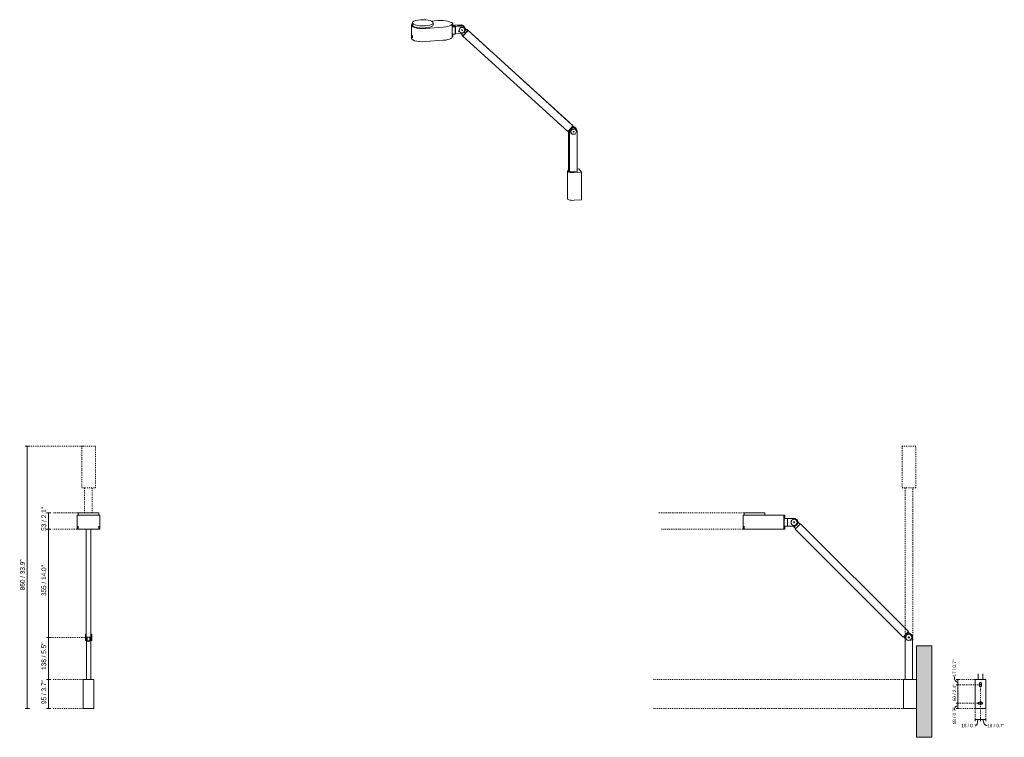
# Model space of a CAD drawing. Header units: millimetres. Extents: x -6793 to -3567, y 150 to 6762.
# Tile 1 of 2: x -6793 to -3567, y 150 to 2501. Entities that reach past the tile are written whole.
import ezdxf

# ---------------------------------------------------------------- set-up
doc = ezdxf.new("R2010")
doc.units = ezdxf.units.MM
doc.linetypes.add('Dash', pattern=[6, 3, -3])
for name, color, linetype, lineweight in [('Cotas', 7, 'Continuous', 9), ('Cotas-5', 7, 'Continuous', 9), ('Cotas-7', 7, 'Continuous', 9), ('Elementos de detalle', 7, 'Continuous', 9), ('Lighthing Fixture Dim Black SOL', 7, 'Continuous', 9), ('Luminarias', 7, 'Continuous', 20), ('Muros', 7, 'Continuous', 9)]:
    doc.layers.add(name, color=color, linetype=linetype, lineweight=lineweight)
doc.layers.add('Lighthing Fixture Detail Wide Grey', color=7, linetype='Continuous', lineweight=20, true_color=0x787878)
doc.layers.add('Lighthing Fixture Dim Grey Dash', color=7, linetype='Dash', lineweight=9, true_color=0xd2d2d2)
doc.styles.add('Arial Narrow', font='ARIALN.TTF', dxfattribs={"height": 15.4})
doc.styles.add('Arial Narrow_1', font='ARIALN.TTF', dxfattribs={"height": 11})
doc.dimstyles.new('FARO_-_2_2mm_Arial_Narrow_mm_Inch_Left', dxfattribs={"dimscale": 304.8, "dimtxt": 15.760837, "dimasz": 0, "dimexe": 0.022966, "dimexo": 0.0625, "dimgap": 0.011483, "dimtad": 1, "dimdec": 0, "dimzin": 0, "dimdsep": 46, "dimtxsty": 'Arial Narrow', "dimblk1": 'NONE', "dimblk2": 'NONE', "dimsah": 1, "dimcen": 0.09, "dimadec": 0, "dimazin": 0, "dimtfac": 1, "dimtdec": 4, "dimtix": 1, "dimtmove": 0, "dimatfit": 3, "dimfxl": 0.022966, "dimfxlon": 1, "dimtvp": 1, "dimtolj": 1, "dimtzin": 0, "dimarcsym": 2})
doc.dimstyles.new('FARO_-_2_2mm_Arial_Narrow_mm_Inch_Left_2', dxfattribs={"dimscale": 304.8, "dimtxt": 11.257741, "dimasz": 0, "dimexe": 0.016404, "dimexo": 0.0625, "dimgap": 0.008202, "dimtad": 1, "dimdec": 0, "dimzin": 0, "dimdsep": 46, "dimtxsty": 'Arial Narrow_1', "dimblk1": 'NONE', "dimblk2": 'NONE', "dimsah": 1, "dimcen": 0.09, "dimadec": 0, "dimazin": 0, "dimtfac": 1, "dimtdec": 4, "dimtix": 1, "dimtmove": 1, "dimatfit": 3, "dimfxl": 0.016404, "dimfxlon": 1, "dimtvp": 1, "dimtolj": 1, "dimtzin": 0, "dimarcsym": 2})
doc.dimstyles.new('FARO_-_2_2mm_Arial_Narrow_mm_Inch_Left_3', dxfattribs={"dimscale": 304.8, "dimtxt": 11.257741, "dimasz": 0, "dimexe": 0.016404, "dimexo": 0.0625, "dimgap": 0.008202, "dimtad": 1, "dimdec": 0, "dimzin": 0, "dimdsep": 46, "dimtxsty": 'Arial Narrow_1', "dimblk1": 'NONE', "dimblk2": 'NONE', "dimsah": 1, "dimcen": 0.09, "dimadec": 0, "dimazin": 0, "dimtfac": 1, "dimtdec": 4, "dimtix": 1, "dimtmove": 0, "dimatfit": 3, "dimfxl": 0.016404, "dimfxlon": 1, "dimtvp": 1, "dimtolj": 1, "dimtzin": 0, "dimarcsym": 2})

# ---------------------------------------------------------------- blocks, each defined once
blk = doc.blocks.new('inviting_walllamp_arm - 20040-122 DOMINICA XL Beige wall lamp-560309-Alzado_PDF')
at = {"layer": 'Luminarias'}
for p, q in [((-6605.3, 877.4), (-6605.3, 832.4)), ((-6530.3, 877.4), (-6605.3, 877.4)), ((-6601.7, 885.6), (-6601.7, 878.2)), ((-6567.7, 885.6), (-6601.7, 885.6)), ((-6601.7, 878.2), (-6567.7, 878.2)), ((-6533.7, 885.6), (-6567.7, 885.6)), ((-6567.7, 878.2), (-6533.7, 878.2)), ((-6533.7, 878.2), (-6533.7, 885.6)), ((-6530.3, 832.4), (-6530.3, 877.4)), ((-6601.7, 841.4), (-6601.7, 832.7)), ((-6533.7, 832.7), (-6533.7, 841.4)), ((-6605.3, 832.4), (-6530.3, 832.4)), ((-6575, 832.1), (-6575, 832.4)), ((-6575, 478.5), (-6575, 832.1)), ((-6575, 832.1), (-6560, 832.1)), ((-6560, 832.4), (-6560, 832.1)), ((-6560, 832.1), (-6560, 478.5)), ((-6575, 487.5), (-6578, 487.5)), ((-6578, 477.5), (-6578, 487.5)), ((-6557, 487.5), (-6560, 487.5)), ((-6557, 477.5), (-6557, 487.5)), ((-6578, 467.5), (-6578, 477.5)), ((-6578, 467.5), (-6575, 467.5)), ((-6560, 478.5), (-6575, 478.5)), ((-6575, 477.5), (-6575, 478.5)), ((-6575, 467.5), (-6575, 477.5)), ((-6574.9, 478.5), (-6574.9, 477.5)), ((-6574.9, 339), (-6574.9, 477.5)), ((-6571.7, 474.4), (-6571.7, 478.5)), ((-6571.7, 464.6), (-6571.7, 474.4)), ((-6571.7, 466.4), (-6563.3, 466.4)), ((-6563.3, 464.6), (-6571.7, 464.6)), ((-6563.3, 478.5), (-6563.3, 474.4)), ((-6563.3, 474.4), (-6563.3, 464.6)), ((-6560, 477.5), (-6560, 478.5)), ((-6560, 477.5), (-6560, 339)), ((-6560, 467.5), (-6557, 467.5)), ((-6557, 467.5), (-6557, 477.5)), ((-6585, 339), (-6585, 244)), ((-6550, 339), (-6585, 339)), ((-6550, 244), (-6550, 339)), ((-6585, 244), (-6550, 244))]:
    blk.add_line(p, q, dxfattribs=at)
blk = doc.blocks.new('inviting_walllamp_arm - 20040-122 DOMINICA XL Beige wall lamp-560309-00 Isometrico PDF')
at = {"layer": 'Luminarias', "color": 9, "lineweight": 9, "true_color": 0xc0c0c0}
for p, q in [((-5274.1, 2490.8), (-5274.1, 2483.8)), ((-5190.5, 2498.2), (-5212.5, 2496.6)), ((-5206.1, 2483.8), (-5206.1, 2490.8)), ((-5145, 2492.3), (-5147, 2492.1)), ((-5141.5, 2487.9), (-5145, 2492.3)), ((-5144.2, 2444.5), (-5144.2, 2487.5)), ((-5144.2, 2444.3), (-5144.2, 2487.3)), ((-5143.5, 2487.8), (-5141.5, 2487.9)), ((-5143.5, 2444.8), (-5143.5, 2487.8)), ((-5141.5, 2477.4), (-5141.5, 2487.9)), ((-5136.7, 2482.6), (-5115.8, 2484.2)), ((-5277.5, 2483), (-5277.5, 2440.1)), ((-5273.2, 2481.4), (-5274.1, 2484)), ((-5231.2, 2472.1), (-5172.9, 2476.4)), ((-5137.3, 2482.3), (-5141.5, 2482)), ((-5141.5, 2477.4), (-5133.7, 2477.9)), ((-5133.7, 2454.1), (-5141.5, 2453.5)), ((-5141.5, 2444.9), (-5141.5, 2453.5)), ((-5133.7, 2477.9), (-5137.3, 2482.3)), ((-5136.7, 2481.6), (-5136.7, 2482.6)), ((-5136.7, 2482.6), (-5133.2, 2478.3)), ((-5133.7, 2477.9), (-5133.7, 2454.1)), ((-5133.7, 2455.1), (-5133.2, 2454.4)), ((-5112.3, 2479.8), (-5133.2, 2478.3)), ((-5133.2, 2478.3), (-5133.2, 2454.4)), ((-5133.2, 2454.4), (-5112.3, 2455.9)), ((-5126, 2482.5), (-5115.1, 2483.3)), ((-5123.9, 2479.9), (-5126, 2482.5)), ((-5113, 2480.7), (-5123.9, 2479.9)), ((-5122.9, 2463.7), (-5120.9, 2461.3)), ((-5122, 2467.2), (-5119, 2460.6)), ((-5120.1, 2461.6), (-5119.4, 2460.7)), ((-5115, 2455.7), (-5107.9, 2449.3)), ((-5112.1, 2451.3), (-5111.1, 2452.3)), ((-5111.8, 2465.6), (-5110.1, 2467.3)), ((-5091.3, 2465.1), (-5108.5, 2446.9)), ((-5107.9, 2449.3), (-5093.5, 2464.6)), ((-5105.4, 2479.2), (-5106.1, 2480.1)), ((-5103.8, 2473.3), (-5104.5, 2474.2)), ((-5102.6, 2475.7), (-5103.3, 2476.6)), ((-5100.5, 2471.6), (-5095.5, 2467)), ((-5093.5, 2464.6), (-5100.4, 2470.9)), ((-5096.4, 2467.8), (-5094.9, 2469.4)), ((-5093.5, 2464.6), (-5095.5, 2467)), ((-5094.9, 2469.4), (-4751.3, 2157.1)), ((-5094.9, 2469.4), (-5091.3, 2465.1)), ((-4747.7, 2152.8), (-5091.3, 2465.1)), ((-5274.1, 2448.7), (-5274.1, 2440.4)), ((-5172.9, 2433.4), (-5231.2, 2429.2)), ((-5141.5, 2444.9), (-5143.5, 2444.8)), ((-5112.1, 2451.3), (-5108.5, 2446.9)), ((-5108.5, 2446.9), (-4764.9, 2134.6)), ((-4764.9, 2134.6), (-4747.7, 2152.8)), ((-4763.8, 2135.9), (-4759.7, 2132.2)), ((-4762.4, 2006.4), (-4762.4, 2134.6)), ((-4761.7, 2125.2), (-4761.7, 2134)), ((-4759.7, 2135.1), (-4759.7, 2122.8)), ((-4758.9, 2134.2), (-4758.9, 2002.1)), ((-4756.6, 2134.3), (-4753.5, 2127.8)), ((-4751.3, 2157.1), (-4747.7, 2152.8)), ((-4744.2, 2147.8), (-4748.6, 2151.8)), ((-4748.3, 2152.2), (-4746.2, 2150.2)), ((-4746.3, 2132.7), (-4744.6, 2134.5)), ((-4746.1, 2150.1), (-4742.9, 2147.3)), ((-4738.9, 2142.8), (-4740.9, 2145.3)), ((-4739.8, 2146.3), (-4740.5, 2147.3)), ((-4738.4, 2140.4), (-4739.1, 2141.3)), ((-4737, 2142.9), (-4737.8, 2143.9)), ((-4734.6, 2003.8), (-4734.6, 2135.9)), ((-4761.7, 2125.2), (-4759.7, 2125.4)), ((-4759.7, 2122.8), (-4761.7, 2125.2)), ((-4754.6, 2128.7), (-4753.9, 2127.9)), ((-4766, 2005.1), (-4766, 1914.5)), ((-4762.4, 2006.4), (-4758.9, 2002.1)), ((-4758.9, 2002.1), (-4734.6, 2003.8)), ((-4744.4, 2000), (-4720.1, 2001.8)), ((-4728.3, 2012), (-4734.6, 2011.5)), ((-4720.1, 2001.8), (-4728.3, 2012)), ((-4720.1, 1911.2), (-4720.1, 2001.8)), ((-4720.1, 1911.2), (-4744.4, 1909.4))]:
    blk.add_line(p, q, dxfattribs=at)
for points in [[(-5274.6, 2487.4, 0), (-5276, 2486.2, 0), (-5277.5, 2483.3, 0), (-5276.5, 2480.4, 0), (-5272.9, 2477.7, 0), (-5267.2, 2475.3, 0), (-5259.5, 2473.4, 0), (-5250.6, 2472.3, 0), (-5240.9, 2471.8, 0), (-5231.2, 2472.1, 0)], [(-5207.1, 2493.2, 0), (-5210.3, 2495.7, 0), (-5215.5, 2497.9, 0), (-5222.4, 2499.5, 0), (-5230.5, 2500.6, 0), (-5239.3, 2501, 0), (-5248.1, 2500.7, 0), (-5256.4, 2499.8, 0), (-5263.6, 2498.2, 0), (-5269.2, 2496.1, 0), (-5272.8, 2493.7, 0), (-5274.1, 2491.1, 0), (-5273.2, 2488.4, 0)], [(-5273.2, 2488.4, 0), (-5270, 2485.9, 0), (-5264.7, 2483.8, 0), (-5257.8, 2482.1, 0), (-5249.7, 2481, 0), (-5240.9, 2480.6, 0), (-5232.1, 2480.9, 0), (-5223.8, 2481.9, 0), (-5216.7, 2483.4, 0), (-5211.1, 2485.5, 0), (-5207.5, 2487.9, 0), (-5206.1, 2490.6, 0), (-5207.1, 2493.2, 0)], [(-5148.1, 2492.3, 0), (-5152.6, 2494.4, 0), (-5158.6, 2496.2, 0), (-5165.8, 2497.5, 0), (-5173.8, 2498.3, 0), (-5182.2, 2498.5, 0), (-5190.5, 2498.2, 0)], [(-5172.9, 2476.4, 0), (-5165, 2477.2, 0), (-5157.9, 2478.6, 0), (-5152.1, 2480.4, 0), (-5147.7, 2482.6, 0), (-5145, 2484.9, 0), (-5144.2, 2487.5, 0)], [(-5146.9, 2492.1, 0), (-5147.2, 2492.1, 0), (-5147.5, 2492.1, 0), (-5147.7, 2492.2, 0), (-5147.9, 2492.2, 0), (-5148.1, 2492.3, 0)], [(-5144.2, 2487.5, 0), (-5144.2, 2487.5, 0), (-5144.1, 2487.6, 0), (-5143.9, 2487.7, 0), (-5143.7, 2487.7, 0), (-5143.5, 2487.8, 0)], [(-5115.8, 2484.2, 0), (-5112.9, 2484, 0), (-5110.2, 2483.2, 0), (-5107.8, 2481.7, 0), (-5105.8, 2479.7, 0)], [(-5206.1, 2483.8, 0), (-5206.1, 2483.5, 0), (-5207.5, 2480.9, 0), (-5211.1, 2478.5, 0), (-5216.7, 2476.4, 0), (-5223.8, 2474.8, 0), (-5232.1, 2473.9, 0), (-5240.9, 2473.6, 0), (-5249.7, 2474, 0), (-5257.8, 2475.1, 0), (-5264.7, 2476.8, 0), (-5270, 2478.9, 0), (-5273.2, 2481.4, 0)], [(-5104.4, 2473.6, 0), (-5107.4, 2476.5, 0), (-5117.2, 2475.8, 0), (-5122, 2467.2, 0)], [(-5101.9, 2467.7, 0), (-5106.7, 2475.6, 0), (-5116.4, 2474.9, 0), (-5121.3, 2466.3, 0)], [(-5121.3, 2466.3, 0), (-5116.4, 2458.4, 0), (-5106.7, 2459.1, 0), (-5101.9, 2467.7, 0)], [(-5115.1, 2483.3, 0), (-5112.2, 2483.1, 0), (-5109.5, 2482.3, 0), (-5107.1, 2480.9, 0), (-5105.1, 2478.8, 0), (-5104.5, 2477.9, 0)], [(-5113.3, 2466.9, 0), (-5111.6, 2468.7, 0), (-5109.9, 2467.1, 0)], [(-5109.9, 2467.1, 0), (-5111.6, 2465.3, 0), (-5113.3, 2466.9, 0)], [(-5103, 2476.3, 0), (-5105, 2478.3, 0), (-5107.4, 2479.7, 0), (-5110.1, 2480.5, 0), (-5113, 2480.7, 0)], [(-5112.3, 2455.9, 0), (-5109.4, 2456.5, 0), (-5106.7, 2457.7, 0), (-5104.2, 2459.5, 0), (-5102.3, 2461.8, 0), (-5100.9, 2464.5, 0), (-5100.2, 2467.3, 0), (-5100.2, 2470.2, 0), (-5100.9, 2472.9, 0), (-5102.3, 2475.4, 0), (-5104.2, 2477.4, 0), (-5106.7, 2478.8, 0), (-5109.4, 2479.6, 0), (-5112.3, 2479.8, 0)], [(-5231.2, 2429.2, 0), (-5240.9, 2428.8, 0), (-5250.6, 2429.3, 0), (-5259.5, 2430.5, 0), (-5267.2, 2432.3, 0), (-5272.9, 2434.7, 0), (-5276.5, 2437.4, 0), (-5277.5, 2440.4, 0)], [(-5144.2, 2444.5, 0), (-5145, 2442, 0), (-5147.7, 2439.6, 0), (-5152.1, 2437.4, 0), (-5157.9, 2435.6, 0), (-5165, 2434.3, 0), (-5172.9, 2433.4, 0)], [(-5143.5, 2444.8, 0), (-5143.7, 2444.8, 0), (-5143.9, 2444.7, 0), (-5144.1, 2444.7, 0), (-5144.2, 2444.6, 0), (-5144.2, 2444.5, 0)], [(-4737, 2142.7, 0), (-4738.9, 2145.1, 0), (-4741.5, 2146.8, 0), (-4744.4, 2147.8, 0), (-4747.5, 2147.9, 0), (-4750.7, 2147.3, 0), (-4753.6, 2145.9, 0), (-4756.1, 2143.8, 0), (-4758, 2141.2, 0), (-4759.3, 2138.3, 0), (-4759.7, 2135.1, 0)], [(-4734.6, 2135.9, 0), (-4735, 2139, 0), (-4736.2, 2141.8, 0), (-4738.2, 2144.1, 0), (-4740.7, 2145.8, 0), (-4743.6, 2146.8, 0), (-4746.7, 2147, 0), (-4749.9, 2146.3, 0), (-4752.8, 2144.9, 0), (-4755.3, 2142.9, 0), (-4757.3, 2140.3, 0), (-4758.5, 2137.3, 0), (-4758.9, 2134.2, 0)], [(-4739, 2140.8, 0), (-4742, 2143.6, 0), (-4751.7, 2142.9, 0), (-4756.6, 2134.4, 0)], [(-4736.4, 2134.9, 0), (-4741.3, 2142.8, 0), (-4751, 2142.1, 0), (-4755.9, 2133.4, 0)], [(-4755.9, 2133.4, 0), (-4751, 2125.5, 0), (-4741.3, 2126.2, 0), (-4736.4, 2134.9, 0)], [(-4747.8, 2134, 0), (-4746.1, 2135.8, 0), (-4744.4, 2134.3, 0)], [(-4744.4, 2134.3, 0), (-4746.1, 2132.5, 0), (-4747.8, 2134, 0)], [(-4747.1, 2151.1, 0), (-4744.2, 2150.2, 0), (-4741.7, 2148.5, 0), (-4739.7, 2146.1, 0)], [(-4746, 2150.1, 0), (-4743.4, 2149.2, 0), (-4740.9, 2147.5, 0), (-4739, 2145.2, 0)], [(-4762.5, 2008.3, 0), (-4763.5, 2007.9, 0), (-4765.3, 2006.6, 0), (-4766, 2005.2, 0), (-4765.5, 2003.9, 0), (-4763.9, 2002.6, 0), (-4761.2, 2001.5, 0), (-4757.6, 2000.6, 0), (-4753.4, 2000.1, 0), (-4748.9, 1999.9, 0), (-4744.4, 2000, 0)], [(-4744.4, 1909.4, 0), (-4748.9, 1909.2, 0), (-4753.4, 1909.5, 0), (-4757.6, 1910, 0), (-4761.2, 1910.9, 0), (-4763.9, 1912, 0), (-4765.5, 1913.3, 0), (-4766, 1914.6, 0)]]:
    blk.add_polyline3d(points, dxfattribs=at)
blk = doc.blocks.new('inviting_walllamp_arm - 20040-122 DOMINICA XL Beige wall lamp-560309-Lateral_PDF')
at = {"layer": 'Luminarias'}
for p, q in [((-3837.1, 877.4), (-3837.1, 832.4)), ((-3799.6, 877.4), (-3837.1, 877.4)), ((-3833.8, 885.6), (-3833.8, 878.2)), ((-3765.8, 885.6), (-3833.8, 885.6)), ((-3833.8, 878.2), (-3765.8, 878.2)), ((-3799.6, 877.4), (-3739.6, 877.4)), ((-3765.8, 878.2), (-3765.8, 885.6)), ((-3703.1, 877.4), (-3739.6, 877.4)), ((-3703.1, 877.4), (-3702.1, 877.4)), ((-3703.1, 832.4), (-3703.1, 877.4)), ((-3702.1, 877.4), (-3700.1, 877.4)), ((-3702.1, 832.4), (-3702.1, 877.4)), ((-3700.1, 866.4), (-3700.1, 877.4)), ((-3833.8, 841.4), (-3833.8, 832.7)), ((-3700.1, 866.4), (-3692.1, 866.4)), ((-3692.1, 841.4), (-3700.1, 841.4)), ((-3700.1, 832.4), (-3700.1, 841.4)), ((-3692.1, 866.4), (-3692.1, 841.4)), ((-3670.1, 866.8), (-3691.6, 866.8)), ((-3691.6, 866.8), (-3691.6, 841.8)), ((-3691.6, 841.8), (-3670.1, 841.8)), ((-3673.1, 841.8), (-3664.8, 833.5)), ((-3648.5, 849.7), (-3666.2, 832.1)), ((-3649.9, 848.3), (-3657.8, 856.2)), ((-3295, 496.2), (-3648.5, 849.7)), ((-3837.1, 832.4), (-3799.6, 832.4)), ((-3739.6, 832.4), (-3799.6, 832.4)), ((-3739.6, 832.4), (-3703.1, 832.4)), ((-3702.1, 832.4), (-3703.1, 832.4)), ((-3700.1, 832.4), (-3702.1, 832.4)), ((-3666.2, 832.1), (-3312.7, 478.5)), ((-3312.7, 478.5), (-3295, 496.2)), ((-3295.7, 494.8), (-3311.2, 479.2)), ((-3290.4, 489.5), (-3295.7, 494.8)), ((-3311.2, 479.2), (-3306.5, 474.4)), ((-3306.5, 477.5), (-3306.5, 339)), ((-3281.5, 339), (-3281.5, 477.5)), ((-3311.5, 339), (-3311.5, 244)), ((-3294, 339), (-3311.5, 339)), ((-3294, 339), (-3269, 339)), ((-3311.5, 244), (-3294, 244)), ((-3269, 244), (-3294, 244))]:
    blk.add_line(p, q, dxfattribs=at)
for centre, radius, start, end in [((-3670.1, 854.3), 10, 0, 180), ((-3670.1, 854.3), 10, 180, 0), ((-3670.1, 854.3), 1.75, 0, 180), ((-3670.1, 854.3), 1.75, 180, 0), ((-3670.1, 854.3), 12.5, 270, 90.0058), ((-3294, 477.5), 12.5, 0, 180), ((-3294.1, 477.5), 10, 0, 180), ((-3294.1, 477.5), 10, 180, 360), ((-3294.1, 477.5), 1.75, 0, 180), ((-3294.1, 477.5), 1.75, 180, 0)]:
    blk.add_arc(centre, radius, start, end, dxfattribs=at)
blk = doc.blocks.new('inviting_walllamp_arm - 20040-122 DOMINICA XL Beige wall lamp-560309-Alzado_PDF Fixing')
at = {"layer": 'Luminarias', "color": 9, "true_color": 0xc0c0c0}
for p, q in [((6560, 339), (6560, 357.4)), ((6574.9, 357.4), (6574.9, 339)), ((6550, 339), (6585, 339)), ((6550, 244), (6550, 339)), ((6585, 339), (6585, 244)), ((6585, 244), (6550, 244))]:
    blk.add_line(p, q, dxfattribs=at)
blk = doc.blocks.new('DIMBLOCK1-Alzado_PDF')
at = {"layer": 'Cotas-7', "color": 251, "true_color": 0x5b5b5b}
for p, q in [((-6768.6, 1104), (-6775.6, 1104)), ((-6768.6, 1104), (-6768.6, 244)), ((-6768.6, 1104), (-6761.6, 1104)), ((-6768.6, 244), (-6775.6, 244)), ((-6768.6, 244), (-6761.6, 244))]:
    blk.add_line(p, q, dxfattribs=at)
at = {"layer": 'Cotas-7', "color": 0, "insert": (-6792, 631.6), "char_height": 15.4, "width": 101.77, "attachment_point": 1, "rotation": 90, "line_spacing_factor": 0.974696, "style": 'Arial Narrow'}
blk.add_mtext('860 / 33.9"', dxfattribs=at)
blk = doc.blocks.new('_None')
blk = doc.blocks.new('DIMBLOCK2-Alzado_PDF')
at = {"layer": 'Cotas-7', "color": 251, "true_color": 0x5b5b5b}
for p, q in [((-6698.6, 885.6), (-6705.6, 885.6)), ((-6698.6, 885.6), (-6698.6, 832.4)), ((-6698.6, 885.6), (-6691.6, 885.6)), ((-6698.6, 832.4), (-6705.6, 832.4)), ((-6698.6, 832.4), (-6691.6, 832.4))]:
    blk.add_line(p, q, dxfattribs=at)
at = {"layer": 'Cotas-7', "color": 0, "insert": (-6722, 826.3), "char_height": 15.4, "width": 78.354, "attachment_point": 1, "rotation": 90, "line_spacing_factor": 0.974696, "style": 'Arial Narrow'}
blk.add_mtext('53 / 2.1"', dxfattribs=at)
blk = doc.blocks.new('DIMBLOCK3-Alzado_PDF')
at = {"layer": 'Cotas-7', "color": 251, "true_color": 0x5b5b5b}
for p, q in [((-6698.6, 832.4), (-6705.6, 832.4)), ((-6698.6, 832.4), (-6698.6, 477.5)), ((-6698.6, 832.4), (-6691.6, 832.4)), ((-6698.6, 477.5), (-6705.6, 477.5)), ((-6698.6, 477.5), (-6691.6, 477.5))]:
    blk.add_line(p, q, dxfattribs=at)
at = {"layer": 'Cotas-7', "color": 0, "insert": (-6722, 612.6), "char_height": 15.4, "width": 101.77, "attachment_point": 1, "rotation": 90, "line_spacing_factor": 0.974696, "style": 'Arial Narrow'}
blk.add_mtext('355 / 14.0"', dxfattribs=at)
blk = doc.blocks.new('DIMBLOCK4-Alzado_PDF')
at = {"layer": 'Cotas-7', "color": 251, "true_color": 0x5b5b5b}
for p, q in [((-6698.6, 477.5), (-6705.6, 477.5)), ((-6698.6, 477.5), (-6698.6, 339)), ((-6698.6, 477.5), (-6691.6, 477.5)), ((-6698.6, 339), (-6705.6, 339)), ((-6698.6, 339), (-6691.6, 339))]:
    blk.add_line(p, q, dxfattribs=at)
at = {"layer": 'Cotas-7', "color": 0, "insert": (-6722, 370.8), "char_height": 15.4, "width": 90.062, "attachment_point": 1, "rotation": 90, "line_spacing_factor": 0.974696, "style": 'Arial Narrow'}
blk.add_mtext('138 / 5.5"', dxfattribs=at)
blk = doc.blocks.new('DIMBLOCK5-Alzado_PDF')
at = {"layer": 'Cotas-7', "color": 251, "true_color": 0x5b5b5b}
for p, q in [((-6698.6, 339), (-6705.6, 339)), ((-6698.6, 339), (-6698.6, 244)), ((-6698.6, 339), (-6691.6, 339)), ((-6698.6, 244), (-6705.6, 244)), ((-6698.6, 244), (-6691.6, 244))]:
    blk.add_line(p, q, dxfattribs=at)
at = {"layer": 'Cotas-7', "color": 0, "insert": (-6722, 258.9), "char_height": 15.4, "width": 78.354, "attachment_point": 1, "rotation": 90, "line_spacing_factor": 0.974696, "style": 'Arial Narrow'}
blk.add_mtext('95 / 3.7"', dxfattribs=at)
blk = doc.blocks.new('DIMBLOCK10-Alzado_PDF Fixing')
at = {"layer": 'Cotas-5', "color": 251, "true_color": 0x5b5b5b}
for p, q in [((-3719.7, 339), (-3724.7, 339)), ((-3719.7, 339), (-3719.7, 322)), ((-3719.7, 339), (-3714.7, 339)), ((-3719.7, 322), (-3724.7, 322)), ((-3719.7, 322), (-3714.7, 322))]:
    blk.add_line(p, q, dxfattribs=at)
blk.add_ellipse((-3719.7, 349.1), major_axis=(0, 18.6), ratio=0.615557, start_param=1.570796, end_param=3.141593, dxfattribs=at)
at = {"layer": 'Cotas-5', "color": 0, "insert": (-3736.4, 349.1), "char_height": 11, "width": 55.967, "attachment_point": 1, "rotation": 90, "line_spacing_factor": 0.974696, "style": 'Arial Narrow_1'}
blk.add_mtext('17 / 0.7"', dxfattribs=at)
blk = doc.blocks.new('DIMBLOCK11-Alzado_PDF Fixing')
at = {"layer": 'Cotas-5', "color": 251, "true_color": 0x5b5b5b}
for p, q in [((-3719.7, 322), (-3724.7, 322)), ((-3719.7, 322), (-3719.7, 262)), ((-3719.7, 322), (-3714.7, 322)), ((-3719.7, 262), (-3724.7, 262)), ((-3719.7, 262), (-3714.7, 262))]:
    blk.add_line(p, q, dxfattribs=at)
at = {"layer": 'Cotas-5', "color": 0, "insert": (-3736.4, 268.7), "char_height": 11, "width": 55.967, "attachment_point": 1, "rotation": 90, "line_spacing_factor": 0.974696, "style": 'Arial Narrow_1'}
blk.add_mtext('60 / 2.4"', dxfattribs=at)
blk = doc.blocks.new('DIMBLOCK12-Alzado_PDF Fixing')
at = {"layer": 'Cotas-5', "color": 251, "true_color": 0x5b5b5b}
for p, q in [((-3719.7, 262), (-3724.7, 262)), ((-3719.7, 262), (-3719.7, 244)), ((-3719.7, 262), (-3714.7, 262)), ((-3719.7, 244), (-3724.7, 244)), ((-3719.7, 244), (-3714.7, 244))]:
    blk.add_line(p, q, dxfattribs=at)
blk.add_ellipse((-3719.7, 238.9), major_axis=(0, 14.1), ratio=0.809488, start_param=0, end_param=1.570796, dxfattribs=at)
at = {"layer": 'Cotas-5', "color": 0, "insert": (-3736.4, 192.3), "char_height": 11, "width": 55.967, "attachment_point": 1, "rotation": 90, "line_spacing_factor": 0.974696, "style": 'Arial Narrow_1'}
blk.add_mtext('18 / 0.7"', dxfattribs=at)
blk = doc.blocks.new('DIMBLOCK13-Alzado_PDF Fixing')
at = {"layer": 'Cotas-5', "color": 251, "true_color": 0x5b5b5b}
for p, q in [((-3663, 208), (-3663, 213)), ((-3663, 208), (-3645.5, 208)), ((-3663, 208), (-3663, 203)), ((-3645.5, 208), (-3645.5, 213)), ((-3645.5, 208), (-3645.5, 203))]:
    blk.add_line(p, q, dxfattribs=at)
blk.add_ellipse((-3661.6, 208), major_axis=(0, 19.2), ratio=0.384444, start_param=3.141593, end_param=4.712389, dxfattribs=at)
at = {"layer": 'Cotas-5', "color": 0, "insert": (-3708.2, 194.1), "char_height": 11, "width": 55.967, "attachment_point": 1, "line_spacing_factor": 0.974696, "style": 'Arial Narrow_1'}
blk.add_mtext('18 / 0.7"', dxfattribs=at)
blk = doc.blocks.new('DIMBLOCK14-Alzado_PDF Fixing')
at = {"layer": 'Cotas-5', "color": 251, "true_color": 0x5b5b5b}
for p, q in [((-3645.5, 208), (-3645.5, 213)), ((-3645.5, 208), (-3628, 208)), ((-3645.5, 208), (-3645.5, 203)), ((-3628, 208), (-3628, 213)), ((-3628, 208), (-3628, 203))]:
    blk.add_line(p, q, dxfattribs=at)
blk.add_ellipse((-3623.2, 208), major_axis=(0, 19.2), ratio=0.702779, start_param=1.570796, end_param=3.141593, dxfattribs=at)
at = {"layer": 'Cotas-5', "color": 0, "insert": (-3623.2, 194.1), "char_height": 11, "width": 55.967, "attachment_point": 1, "line_spacing_factor": 0.974696, "style": 'Arial Narrow_1'}
blk.add_mtext('18 / 0.7"', dxfattribs=at)

msp = doc.modelspace()

# ---------------------------------------------------------------- hatches: boundary and pattern name
at = {"layer": 'Elementos de detalle', "true_color": 0xc0c0c0}
h = msp.add_hatch(color=9, dxfattribs=at)
h.paths.add_polyline_path([(-3640.5, 259), (-3639.7, 259.1), (-3639, 259.4), (-3638.3, 259.9), (-3637.9, 260.5), (-3637.6, 261.3), (-3637.5, 262), (-3637.6, 262.9), (-3637.9, 263.5), (-3638.3, 264.2), (-3639, 264.6), (-3639.7, 264.9), (-3640.5, 265), (-3650.5, 265), (-3651.2, 264.9), (-3652, 264.6), (-3652.6, 264.2), (-3653.1, 263.5), (-3653.3, 262.8), (-3653.5, 262), (-3653.3, 261.3), (-3653.1, 260.5), (-3652.6, 259.9), (-3652, 259.4), (-3651.2, 259.1), (-3650.5, 259), (-3644.9, 259)])
h.paths.add_polyline_path([(-3645.5, 314), (-3644.7, 314.1), (-3644, 314.4), (-3643.3, 314.9), (-3642.9, 315.5), (-3642.6, 316.3), (-3642.5, 317), (-3642.5, 327), (-3642.6, 327.8), (-3642.9, 328.5), (-3643.3, 329.2), (-3644, 329.6), (-3644.9, 330), (-3645.5, 330), (-3646.2, 329.9), (-3647, 329.6), (-3647.6, 329.2), (-3648.1, 328.5), (-3648.3, 327.8), (-3648.5, 327), (-3648.5, 317), (-3648.3, 316.3), (-3648.1, 315.5), (-3647.6, 314.9), (-3647, 314.4), (-3646.2, 314.1)])
at = {"layer": 'Muros', "true_color": 0xf7f7f7}
msp.add_hatch(color=7, dxfattribs=at).paths.add_polyline_path([(-3854.9, 150), (-3804.9, 150), (-3804.9, 450), (-3854.9, 450), (-3854.9, 244.8)])

# ---------------------------------------------------------------- linework, layer by layer
at = {"layer": 'Lighthing Fixture Detail Wide Grey'}
for p, q in [((-3648.5, 327), (-3648.5, 317)), ((-3642.5, 317), (-3642.5, 327)), ((-3640.5, 265), (-3650.5, 265)), ((-3650.5, 259), (-3640.5, 259))]:
    msp.add_line(p, q, dxfattribs=at)
for centre, start, end in [((-3645.5, 327), 0, 180), ((-3645.5, 317), 180, 360), ((-3650.5, 262), 90, 270), ((-3640.5, 262), 270, 90)]:
    msp.add_arc(centre, 3, start, end, dxfattribs=at)
at = {"layer": 'Lighthing Fixture Dim Black SOL'}
for p, q in [((-3628, 339), (-3663, 339)), ((-3663, 339), (-3663, 244)), ((-3628, 244), (-3628, 339)), ((-3663, 244), (-3628, 244))]:
    msp.add_line(p, q, dxfattribs=at)
at = {"layer": 'Lighthing Fixture Dim Grey Dash'}
for p, q in [((-6585, 1104), (-6765, 1104)), ((-6590.2, 1104), (-6590.2, 967)), ((-6545.2, 1104), (-6590.2, 1104)), ((-6545.2, 967), (-6545.2, 1104)), ((-3901.8, 1104), (-3901.8, 967)), ((-3856.8, 1104), (-3901.8, 1104)), ((-3856.8, 967), (-3856.8, 1104)), ((-6590.2, 967), (-6545.2, 967)), ((-6580.8, 967), (-6580.8, 885.6)), ((-6555.8, 885.6), (-6555.8, 967)), ((-3901.8, 967), (-3856.8, 967)), ((-3892.4, 967), (-3892.4, 468.5)), ((-3867.4, 468.5), (-3867.4, 967)), ((-6601.7, 885.6), (-6685, 885.6)), ((-4419.8, 885.6), (-4699.8, 885.6)), ((-6605.3, 832.4), (-6685, 832.4)), ((-4423.1, 832.4), (-4693.1, 832.4)), ((-6578, 477.5), (-6698, 477.5)), ((-3892.4, 468.5), (-3867.4, 468.5)), ((-6585, 339), (-6685, 339)), ((-3897.4, 339), (-4717.4, 339)), ((-3665, 339), (-3717.5, 339)), ((-3660, 339), (-3665, 339)), ((-3645.5, 330), (-3645.5, 314)), ((-3642.5, 322), (-3717.5, 322)), ((-3645.5, 306.5), (-3645.5, 311.5)), ((-3645.5, 306.5), (-3645.5, 209)), ((-3637.5, 262), (-3713, 262)), ((-3645.5, 265), (-3645.5, 258.2)), ((-6585, 244), (-6685, 244)), ((-3897.4, 244), (-4717.4, 244)), ((-3663, 244), (-3713, 244)), ((-3663, 244), (-3663, 209)), ((-3628, 244), (-3628, 209))]:
    msp.add_line(p, q, dxfattribs=at)
at = {"layer": 'Muros', "color": 253, "true_color": 0xaaaaaa}
for p, q in [((-3854.9, 150), (-3854.9, 450)), ((-3804.9, 450), (-3854.9, 450)), ((-3804.9, 450), (-3804.9, 150)), ((-3804.9, 150), (-3854.9, 150))]:
    msp.add_line(p, q, dxfattribs=at)

# ---------------------------------------------------------------- block references
at = {"layer": 'Luminarias', "color": 9, "lineweight": 9, "true_color": 0xc0c0c0}
msp.add_blockref('inviting_walllamp_arm - 20040-122 DOMINICA XL Beige wall lamp-560309-00 Isometrico PDF', (-232.5, 0), dxfattribs=at)
at = {"layer": 'Luminarias'}
for name, p in [('inviting_walllamp_arm - 20040-122 DOMINICA XL Beige wall lamp-560309-Alzado_PDF', (0, 0)), ('inviting_walllamp_arm - 20040-122 DOMINICA XL Beige wall lamp-560309-Lateral_PDF', (-586, 0))]:
    msp.add_blockref(name, p, dxfattribs=at)
at = {"layer": 'Luminarias', "color": 9, "true_color": 0xc0c0c0}
msp.add_blockref('inviting_walllamp_arm - 20040-122 DOMINICA XL Beige wall lamp-560309-Alzado_PDF Fixing', (-10213, 0), dxfattribs=at)

# ---------------------------------------------------------------- dimensions: what is measured, and where the dimension line sits
at = {"layer": 'Cotas', "color": 251, "true_color": 0x5b5b5b}
for base, p1, p2, dimstyle, override, picture, middle in [((-6768.6, 244), (-6761.6, 1104), (-6761.6, 244), 'FARO_-_2_2mm_Arial_Narrow_mm_Inch_Left', {"dimpost": '<>', "dimfxl": 860}, 'DIMBLOCK1-Alzado_PDF', (-6782.1, 674)), ((-6698.6, 832.4), (-6691.6, 885.6), (-6691.6, 832.4), 'FARO_-_2_2mm_Arial_Narrow_mm_Inch_Left', {"dimpost": '<>', "dimfxl": 53.196467}, 'DIMBLOCK2-Alzado_PDF', (-6712.1, 859)), ((-6698.6, 477.5), (-6691.6, 832.4), (-6691.6, 477.5), 'FARO_-_2_2mm_Arial_Narrow_mm_Inch_Left', {"dimpost": '<>', "dimfxl": 354.874653}, 'DIMBLOCK3-Alzado_PDF', (-6712.1, 655)), ((-6698.6409, 339.0476), (-6691.6409, 477.523), (-6691.6409, 339.0476), 'FARO_-_2_2mm_Arial_Narrow_mm_Inch_Left', {"dimpost": '<>', "dimfxl": 138.475347}, 'DIMBLOCK4-Alzado_PDF', (-6712.1099, 408.2853)), ((-6698.6, 244), (-6691.6, 339), (-6691.6, 244), 'FARO_-_2_2mm_Arial_Narrow_mm_Inch_Left', {"dimpost": '<>', "dimfxl": 95}, 'DIMBLOCK5-Alzado_PDF', (-6712.1, 291.5)), ((-3719.7, 262), (-3714.7, 322), (-3714.7, 262), 'FARO_-_2_2mm_Arial_Narrow_mm_Inch_Left_3', {"dimpost": '<>', "dimfxl": 60.000001}, 'DIMBLOCK11-Alzado_PDF Fixing', (-3729.4, 292))]:
    dim = msp.add_linear_dim(base=base, p1=p1, p2=p2, angle=90, dimstyle=dimstyle, override=override, dxfattribs=at)
    dim.commit()
    dim.dimension.update_dxf_attribs({"geometry": picture, "text_midpoint": middle})
for base, p1, p2, override, picture, middle in [((-3719.7, 322), (-3714.7, 339), (-3714.7, 322), {"dimpost": '<>', "dimfxl": 16.999999}, 'DIMBLOCK10-Alzado_PDF Fixing', (-3729.1, 377.1)), ((-3719.7, 244), (-3714.7, 262), (-3714.7, 244), {"dimpost": '<>', "dimfxl": 18}, 'DIMBLOCK12-Alzado_PDF Fixing', (-3729.1, 220.3))]:
    dim = msp.add_linear_dim(base=base, p1=p1, p2=p2, angle=90, dimstyle='FARO_-_2_2mm_Arial_Narrow_mm_Inch_Left_2', override=override, dxfattribs=at)
    dim.commit()
    dim.dimension.update_dxf_attribs({"geometry": picture, "text_midpoint": middle, "dimtype": 160, "text_rotation": 90})
for base, p1, p2, picture, middle in [((-3645.4519746, 208.0281436), (-3662.9519746, 213.0281436), (-3645.4519746, 213.0281436), 'DIMBLOCK13-Alzado_PDF Fixing', (-3680.246034, 186.7582488)), ((-3627.9519746, 208.0281436), (-3645.4519746, 213.0281436), (-3627.9519746, 213.0281436), 'DIMBLOCK14-Alzado_PDF Fixing', (-3595.2122021, 186.7582488))]:
    dim = msp.add_linear_dim(base=base, p1=p1, p2=p2, dimstyle='FARO_-_2_2mm_Arial_Narrow_mm_Inch_Left_2', override={"dimpost": '<>', "dimfxl": 17.5}, dxfattribs=at)
    dim.commit()
    dim.dimension.update_dxf_attribs({"geometry": picture, "text_midpoint": middle, "dimtype": 160})

doc.saveas('drawing.dxf')
